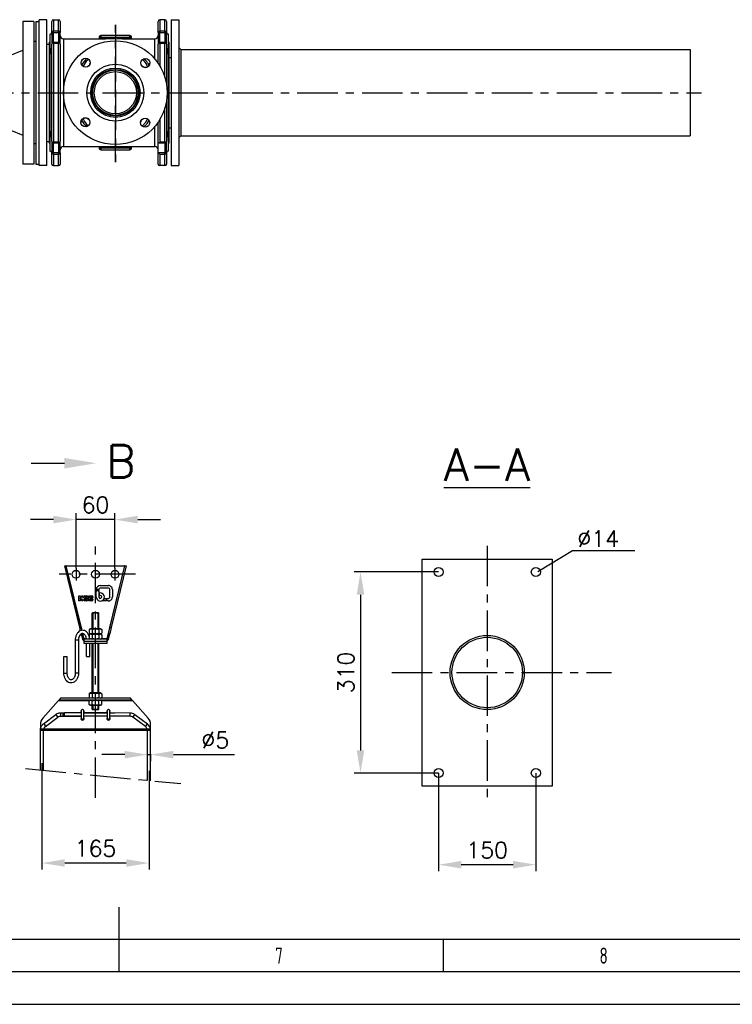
# Model space of a CAD drawing. Header units: millimetres. Extents: x 0 to 5940, y 0 to 4200.
# Tile 26 of 54: x 2817 to 3915, y 0 to 1518. Entities that reach past the tile are written whole.
import ezdxf
from ezdxf.enums import TextEntityAlignment as Align

# ---------------------------------------------------------------- set-up
doc = ezdxf.new("R2010")
doc.units = ezdxf.units.MM
doc.header["$LTSCALE"] = 50
doc.linetypes.add('MITTE', pattern=[2, 1.25, -0.25, 0.25, -0.25])
doc.layers.get('0').update_dxf_attribs({"linetype": 'CONTINUOUS'})
doc.layers.get('DEFPOINTS').update_dxf_attribs({"linetype": 'CONTINUOUS'})
for name, color, linetype in [('02-LINIE-035', 2, 'CONTINUOUS'), ('05-ACHSE', 1, 'MITTE'), ('06-MASSE1', 1, 'CONTINUOUS'), ('10-TEXT-025', 1, 'CONTINUOUS'), ('12-TEXT-050', 3, 'CONTINUOUS'), ('KSB-BLATTRAND', 2, 'CONTINUOUS')]:
    doc.layers.add(name, color=color, linetype=linetype)
doc.styles.add('ACA_NORM', font='ROMANS.SHX')
doc.styles.get("Standard").update_dxf_attribs({"font": 'ISOCP.SHX'})
doc.dimstyles.new('1-10', dxfattribs={"dimscale": 10, "dimtxt": 2.5, "dimasz": 3.5, "dimexe": 1, "dimexo": 0, "dimgap": 1, "dimtad": 1, "dimdec": 0, "dimzin": 0, "dimtxsty": 'ACA_NORM', "dimcen": 0, "dimadec": 0, "dimazin": 0, "dimtfac": 2.4, "dimtdec": 0, "dimtmove": 0, "dimatfit": 3, "dimfxl": 1, "dimtolj": 1, "dimtzin": 0, "dimarcsym": 0})

# ---------------------------------------------------------------- blocks, each defined once
blk = doc.blocks.new('*D9')
at = {"layer": '06-MASSE1', "color": 0, "lineweight": -2}
for p, q in [((3462.5, 666.5), (3332.2, 666.5)), ((3342.2, 631.5), (3342.2, 391.5)), ((3462.5, 356.5), (3332.2, 356.5))]:
    blk.add_line(p, q, dxfattribs=at)
at = {"layer": '06-MASSE1', "color": 0}
for points in [[(3336.4, 631.5), (3348, 631.5), (3342.2, 666.5)], [(3336.4, 391.5), (3348, 391.5), (3342.2, 356.5)]]:
    blk.add_solid(points, dxfattribs=at)
at = {"layer": 'DEFPOINTS', "color": 0}
for p in [(3462.5, 666.5), (3342.2, 356.5), (3462.5, 356.5)]:
    blk.add_point(p, dxfattribs=at)
at = {"layer": '06-MASSE1', "color": 0, "insert": (3319.7, 511.5), "char_height": 25, "attachment_point": 5, "rotation": 90, "style": 'ACA_NORM'}
blk.add_mtext('\\A1;310', dxfattribs=at)
blk = doc.blocks.new('*D10')
at = {"layer": '06-MASSE1', "color": 0, "lineweight": -2}
for p, q in [((3462.5, 356.5), (3462.5, 205.2)), ((3612.5, 356.5), (3612.5, 205.2)), ((3577.5, 215.2), (3497.5, 215.2))]:
    blk.add_line(p, q, dxfattribs=at)
at = {"layer": '06-MASSE1', "color": 0}
for points in [[(3497.5, 221), (3497.5, 209.4), (3462.5, 215.2)], [(3577.5, 221), (3577.5, 209.4), (3612.5, 215.2)]]:
    blk.add_solid(points, dxfattribs=at)
at = {"layer": 'DEFPOINTS', "color": 0}
for p in [(3462.5, 356.5), (3612.5, 356.5), (3462.5, 215.2)]:
    blk.add_point(p, dxfattribs=at)
at = {"layer": '06-MASSE1', "color": 0, "insert": (3537.5, 237.7), "char_height": 25, "attachment_point": 5, "style": 'ACA_NORM'}
blk.add_mtext('\\A1;150', dxfattribs=at)
blk = doc.blocks.new('*D11')
at = {"layer": '06-MASSE1', "color": 0, "lineweight": -2}
for p, q in [((2851.2, 371.6), (2851.2, 207.8)), ((3016.2, 359.7), (3016.2, 207.8)), ((2981.2, 217.8), (2886.2, 217.8))]:
    blk.add_line(p, q, dxfattribs=at)
at = {"layer": '06-MASSE1', "color": 0}
for points in [[(2886.2, 223.6), (2886.2, 212), (2851.2, 217.8)], [(2981.2, 223.6), (2981.2, 212), (3016.2, 217.8)]]:
    blk.add_solid(points, dxfattribs=at)
at = {"layer": 'DEFPOINTS', "color": 0}
for p in [(2851.2, 371.6), (3016.2, 359.7), (2851.2, 217.8)]:
    blk.add_point(p, dxfattribs=at)
at = {"layer": '06-MASSE1', "color": 0, "insert": (2933.7, 240.3), "char_height": 25, "attachment_point": 5, "style": 'ACA_NORM'}
blk.add_mtext('\\A1;165', dxfattribs=at)
blk = doc.blocks.new('*D12')
at = {"layer": '06-MASSE1', "color": 0, "lineweight": -2}
for p, q in [((3013.7, 379.5), (3013.7, 394.9)), ((2978.7, 384.9), (2943.7, 384.9)), ((3013.7, 384.9), (3018.7, 384.9)), ((3018.7, 385.8), (3018.7, 374.9)), ((3053.7, 384.9), (3147.9, 384.9))]:
    blk.add_line(p, q, dxfattribs=at)
at = {"layer": '06-MASSE1', "color": 0}
for points in [[(2978.7, 390.7), (2978.7, 379), (3013.7, 384.9)], [(3053.7, 390.7), (3053.7, 379), (3018.7, 384.9)]]:
    blk.add_solid(points, dxfattribs=at)
at = {"layer": 'DEFPOINTS', "color": 0}
for p in [(3013.7, 384.9), (3013.7, 379.5), (3018.7, 385.8)]:
    blk.add_point(p, dxfattribs=at)
at = {"layer": '06-MASSE1', "color": 0, "insert": (3118.3, 407.4), "char_height": 25, "attachment_point": 5, "style": 'ACA_NORM'}
blk.add_mtext('\\A1;%%C5', dxfattribs=at)
blk = doc.blocks.new('*D13')
at = {"layer": '06-MASSE1', "color": 0, "lineweight": -2}
for p, q in [((2868.7, 747.3), (2833.7, 747.3)), ((2903.7, 672.4), (2903.7, 757.3)), ((2963.7, 747.3), (2903.7, 747.3)), ((2963.7, 672.4), (2963.7, 757.3)), ((2998.7, 747.3), (3033.7, 747.3))]:
    blk.add_line(p, q, dxfattribs=at)
at = {"layer": '06-MASSE1', "color": 0}
for points in [[(2868.7, 753.1), (2868.7, 741.4), (2903.7, 747.3)], [(2998.7, 753.1), (2998.7, 741.4), (2963.7, 747.3)]]:
    blk.add_solid(points, dxfattribs=at)
at = {"layer": 'DEFPOINTS', "color": 0}
for p in [(2903.7, 747.3), (2903.7, 672.4), (2963.7, 672.4)]:
    blk.add_point(p, dxfattribs=at)
at = {"layer": '06-MASSE1', "color": 0, "insert": (2933.7, 769.8), "char_height": 25, "attachment_point": 5, "style": 'ACA_NORM'}
blk.add_mtext('\\A1;60', dxfattribs=at)
blk = doc.blocks.new('Rahmen_A2')
at = {"color": 1, "ltscale": 150}
for p, q in [((584, 10), (10, 10)), ((0, 0), (594, 0))]:
    blk.add_line(p, q, dxfattribs=at)
at = {"layer": 'KSB-BLATTRAND'}
for p, q in [((297, 5), (297, 15)), ((297, 5), (297, 10)), ((347, 5), (347, 10)), ((589, 5), (5, 5))]:
    blk.add_line(p, q, dxfattribs=at)
at = {"layer": 'KSB-BLATTRAND', "width": 0.75}
for s, p in [('7', (321.0625, 6.25)), ('8', (371.0625, 6.25))]:
    blk.add_text(s, height=2.5, dxfattribs=at).set_placement(p)

msp = doc.modelspace()

# ---------------------------------------------------------------- linework, layer by layer
at = {"layer": '02-LINIE-035'}
for p, q in [((2846.8, 1292.9), (2846.8, 1517.9)), ((2858.8, 1517.9), (2846.8, 1517.9)), ((2858.8, 1292.9), (2858.8, 1517.9)), ((2868.8, 1517.9), (2868.8, 1500.2)), ((2868.8, 1517.9), (2876.8, 1517.9)), ((2876.8, 1500.2), (2876.8, 1517.9)), ((3032.8, 1517.9), (3032.8, 1500.2)), ((3040.8, 1517.9), (3032.8, 1517.9)), ((3040.8, 1500.2), (3040.8, 1517.9)), ((3050.3, 1517.9), (3050.3, 1292.9)), ((3050.3, 1517.9), (3062.3, 1517.9)), ((3062.3, 1517.9), (3062.3, 1292.9)), ((2821.8, 1515.4), (2821.8, 1295.4)), ((2838.8, 1515.4), (2821.8, 1515.4)), ((2838.8, 1515.4), (2838.8, 1295.4)), ((2841.8, 1515.4), (2841.8, 1295.4)), ((2841.8, 1515.4), (2846.8, 1515.4)), ((2866.3, 1498.1), (2866.3, 1515.4)), ((2879.3, 1515.4), (2879.3, 1498.1)), ((3030.3, 1498.1), (3030.3, 1515.4)), ((3043.3, 1515.4), (3043.3, 1498.1)), ((2863.3, 1495.4), (2863.3, 1315.4)), ((2863.3, 1495.4), (2863.8, 1495.4)), ((2863.8, 1472.8), (2863.8, 1495.4)), ((2866.3, 1498.1), (2866.3, 1480.3)), ((2868.8, 1498.3), (2868.8, 1500.2)), ((2876.8, 1500.2), (2868.8, 1500.2)), ((2868.8, 1482.8), (2868.8, 1498.3)), ((2868.8, 1498.3), (2876.8, 1498.3)), ((2876.8, 1498.3), (2876.8, 1500.2)), ((2876.8, 1498.3), (2876.8, 1482.8)), ((2879.3, 1480.3), (2879.3, 1498.1)), ((2884.3, 1488.4), (2884.3, 1322.4)), ((2884.3, 1488.4), (2949.3, 1488.4)), ((2939.3, 1490.9), (2939.3, 1489.1)), ((2941.8, 1490.9), (2939.3, 1490.9)), ((2939.3, 1489.1), (2939.3, 1488.4)), ((2941.8, 1489.1), (2939.3, 1489.1)), ((2941.7, 1493.4), (2941.7, 1493.4)), ((2941.8, 1493.4), (2941.8, 1490.9)), ((2986.8, 1493.4), (2941.8, 1493.4)), ((2941.8, 1489.1), (2941.8, 1490.9)), ((2941.8, 1490.9), (2986.8, 1490.9)), ((2941.8, 1488.5), (2941.8, 1489.1)), ((2949.3, 1489.1), (2941.8, 1489.1)), ((2949.3, 1490.4), (2949.3, 1488.4)), ((2964.3, 1490.4), (2949.3, 1490.4)), ((2964.3, 1488.4), (2949.3, 1488.4)), ((2975.3, 1490.4), (2964.3, 1490.4)), ((2964.3, 1490.4), (2964.3, 1488.1)), ((2975.3, 1490.4), (2975.3, 1488.4)), ((2986.8, 1489.1), (2975.3, 1489.1)), ((2975.3, 1488.4), (3025.3, 1488.4)), ((2986.8, 1490.9), (2986.8, 1493.4)), ((2986.8, 1490.9), (2989.3, 1490.9)), ((2986.8, 1490.9), (2986.8, 1489.1)), ((2986.8, 1489.1), (2989.3, 1489.1)), ((2986.8, 1489.1), (2986.8, 1488.5)), ((2987, 1493.4), (2987, 1493.4)), ((2989.3, 1489.1), (2989.3, 1490.9)), ((2989.3, 1488.4), (2989.3, 1489.1)), ((3025.3, 1457.2), (3025.3, 1488.4)), ((3030.3, 1498.1), (3030.3, 1480.3)), ((3040.8, 1500.2), (3032.8, 1500.2)), ((3032.8, 1500.2), (3032.8, 1498.3)), ((3032.8, 1498.3), (3040.8, 1498.3)), ((3032.8, 1482.8), (3032.8, 1498.3)), ((3040.8, 1498.3), (3040.8, 1500.2)), ((3040.8, 1498.3), (3040.8, 1482.8)), ((3043.3, 1480.3), (3043.3, 1498.1)), ((3046.3, 1495.4), (3045.8, 1495.4)), ((3045.8, 1495.4), (3045.8, 1472.8)), ((3046.3, 1315.4), (3046.3, 1495.4)), ((2841.8, 1484.4), (2838.8, 1484.4)), ((2858.8, 1480.4), (2862.8, 1480.4)), ((2862.8, 1483.4), (2863.3, 1483.9)), ((2862.8, 1327.4), (2862.8, 1483.4)), ((2866.3, 1330.6), (2866.3, 1480.3)), ((2868.8, 1482), (2868.8, 1482.8)), ((2876.8, 1482.8), (2868.8, 1482.8)), ((2868.8, 1482), (2868.8, 1328.9)), ((2868.8, 1482), (2876.8, 1482)), ((2876.8, 1482), (2876.8, 1482.8)), ((2876.8, 1328.9), (2876.8, 1482)), ((2879.3, 1480.3), (2879.3, 1330.6)), ((3030.3, 1450.6), (3030.3, 1480.3)), ((3040.8, 1482.8), (3032.8, 1482.8)), ((3032.8, 1482.8), (3032.8, 1482)), ((3032.8, 1482), (3032.8, 1446.8)), ((3032.8, 1482), (3040.8, 1482)), ((3040.8, 1482), (3040.8, 1482.8)), ((3040.8, 1428.8), (3040.8, 1482)), ((3043.3, 1480.3), (3043.3, 1418)), ((3046.8, 1483.4), (3046.3, 1483.9)), ((3046.8, 1483.4), (3046.8, 1327.4)), ((3065.3, 1471.9), (3062.3, 1474.9)), ((2801.8, 1462.6), (2821.8, 1470.9)), ((2863.8, 1345.8), (2863.8, 1465.1)), ((3045.8, 1465.1), (3045.8, 1345.8)), ((3046.8, 1459.4), (3050.3, 1459.4)), ((3065.3, 1471.9), (3850.3, 1471.9)), ((3065.3, 1471.9), (3065.3, 1338.9)), ((3850.3, 1471.9), (3850.3, 1338.9)), ((2925.5, 1452.3), (2925.4, 1450.8)), ((2925.5, 1450.8), (2925.4, 1450.8)), ((3017.4, 1452.1), (3017.3, 1450.8)), ((3017.4, 1450.8), (3017.3, 1450.8)), ((3040.8, 1328.9), (3040.8, 1382)), ((3043.3, 1392.8), (3043.3, 1330.6)), ((2911.3, 1358.8), (2911.4, 1360.1)), ((2911.3, 1360.1), (2911.4, 1360.1)), ((3003.2, 1360.1), (3003.3, 1360.1)), ((3003.2, 1358.6), (3003.3, 1360.1)), ((3025.3, 1322.4), (3025.3, 1353.7)), ((3030.3, 1328.8), (3030.3, 1360.2)), ((3032.8, 1364.1), (3032.8, 1328.9)), ((3046.8, 1351.4), (3050.3, 1351.4)), ((2801.8, 1348.3), (2821.8, 1339.9)), ((2863.8, 1315.4), (2863.8, 1338.1)), ((3045.8, 1338.1), (3045.8, 1315.4)), ((3065.3, 1338.9), (3062.3, 1335.9)), ((3065.3, 1338.9), (3850.3, 1338.9)), ((2841.8, 1326.4), (2838.8, 1326.4)), ((2858.8, 1330.4), (2862.8, 1330.4)), ((2862.8, 1327.4), (2863.3, 1326.9)), ((2866.3, 1330.6), (2866.3, 1312.8)), ((2868.8, 1328.9), (2868.8, 1328.1)), ((2876.8, 1328.9), (2868.8, 1328.9)), ((2868.8, 1312.5), (2868.8, 1328.1)), ((2868.8, 1328.1), (2876.8, 1328.1)), ((2876.8, 1328.9), (2876.8, 1328.1)), ((2876.8, 1328.1), (2876.8, 1312.5)), ((2879.3, 1312.8), (2879.3, 1330.6)), ((2884.3, 1322.4), (2949.3, 1322.4)), ((2939.3, 1322.4), (2939.3, 1321.7)), ((2941.8, 1321.7), (2939.3, 1321.7)), ((2939.3, 1321.7), (2939.3, 1319.9)), ((2941.8, 1321.7), (2941.8, 1322.3)), ((2941.8, 1319.9), (2941.8, 1321.7)), ((2941.8, 1321.7), (2949.3, 1321.7)), ((2949.3, 1322.5), (2964.3, 1322.5)), ((2949.3, 1320.4), (2949.3, 1322.5)), ((2964.3, 1320.4), (2964.3, 1322.7)), ((2975.3, 1320.4), (2975.3, 1322.4)), ((2975.3, 1322.4), (3025.3, 1322.4)), ((2975.3, 1321.7), (2986.8, 1321.7)), ((2986.8, 1322.3), (2986.8, 1321.7)), ((2986.8, 1321.7), (2989.3, 1321.7)), ((2986.8, 1321.7), (2986.8, 1319.9)), ((2989.3, 1321.7), (2989.3, 1322.4)), ((2989.3, 1319.9), (2989.3, 1321.7)), ((3030.3, 1314.5), (3030.3, 1328.8)), ((3031, 1328.1), (3040.8, 1328.1)), ((3040.8, 1328.9), (3032.8, 1328.9)), ((3040.8, 1328.1), (3040.8, 1328.9)), ((3040.8, 1328.1), (3040.8, 1312.5)), ((3043.3, 1312.8), (3043.3, 1330.6)), ((3046.8, 1327.4), (3046.3, 1326.9)), ((2863.3, 1315.4), (2863.8, 1315.4)), ((2866.3, 1295.4), (2866.3, 1312.8)), ((2876.8, 1312.5), (2868.8, 1312.5)), ((2868.8, 1310.7), (2868.8, 1312.5)), ((2868.8, 1310.7), (2868.8, 1292.9)), ((2868.8, 1310.7), (2876.8, 1310.7)), ((2876.8, 1310.7), (2876.8, 1312.5)), ((2876.8, 1292.9), (2876.8, 1310.7)), ((2879.3, 1312.8), (2879.3, 1295.4)), ((2941.8, 1319.9), (2939.3, 1319.9)), ((2941.7, 1317.4), (2941.7, 1317.4)), ((2941.8, 1319.9), (2941.8, 1317.4)), ((2986.8, 1319.9), (2941.8, 1319.9)), ((2941.8, 1317.4), (2986.8, 1317.4)), ((2964.3, 1320.4), (2949.3, 1320.4)), ((2975.3, 1320.4), (2964.3, 1320.4)), ((2986.8, 1319.9), (2989.3, 1319.9)), ((2986.8, 1317.4), (2986.8, 1319.9)), ((2987, 1317.4), (2987, 1317.4)), ((3030.3, 1295.4), (3030.3, 1314.5)), ((3040.8, 1312.5), (3030.9, 1312.5)), ((3032.8, 1310.7), (3040.8, 1310.7)), ((3032.8, 1310.7), (3032.8, 1292.9)), ((3040.8, 1310.7), (3040.8, 1312.5)), ((3040.8, 1292.9), (3040.8, 1310.7)), ((3043.3, 1312.8), (3043.3, 1295.4)), ((3046.3, 1315.4), (3045.8, 1315.4)), ((2838.8, 1295.4), (2821.8, 1295.4)), ((2841.8, 1295.4), (2846.8, 1295.4)), ((2858.8, 1292.9), (2846.8, 1292.9)), ((2868.8, 1292.9), (2876.8, 1292.9)), ((3040.8, 1292.9), (3032.8, 1292.9)), ((3050.3, 1292.9), (3062.3, 1292.9)), ((2834.7, 834.2), (2885.7, 834.2)), ((3437.5, 336.5), (3437.5, 686.5)), ((3437.5, 686.5), (3637.5, 686.5)), ((3637.5, 686.5), (3637.5, 336.5)), ((2909.3, 581), (2886.2, 676)), ((2886.2, 676), (2888.2, 676)), ((2888.7, 676), (2888.2, 676)), ((2888.2, 676), (2911.3, 581)), ((2912.9, 576.5), (2888.7, 676)), ((2888.7, 676), (2978.6, 676)), ((2978.6, 676), (2951.2, 563.5)), ((2956, 581), (2979.1, 676)), ((2981.2, 676), (2958, 581)), ((2979.1, 676), (2978.6, 676)), ((2979.1, 676), (2981.2, 676)), ((2936.9, 640), (2934.9, 638)), ((2934.9, 638), (2934.9, 639.4)), ((2934.9, 636.7), (2936.9, 638.7)), ((2938.9, 638), (2936.9, 640)), ((2936.9, 638.7), (2938.9, 636.7)), ((2938.9, 639.4), (2938.9, 638)), ((2941.1, 645.7), (2953.5, 645.7)), ((2953.5, 641.7), (2941.1, 641.7)), ((2955.8, 628), (2955.8, 639.4)), ((2959.8, 639.4), (2959.8, 628)), ((2908.1, 621.8), (2908.1, 629.9)), ((2908.1, 629.9), (2910.1, 629.9)), ((2910.1, 629.9), (2910.1, 626.1)), ((2910.1, 626.1), (2912, 629.9)), ((2912, 621.8), (2910.1, 625.6)), ((2910.1, 625.6), (2910.1, 621.8)), ((2912, 629.9), (2914.2, 629.9)), ((2914.2, 629.9), (2912.1, 625.8)), ((2912.1, 625.8), (2914.2, 621.8)), ((2915.7, 626.9), (2915.7, 628.3)), ((2915.7, 623.4), (2915.7, 624.2)), ((2915.7, 624.2), (2917.6, 624.2)), ((2919.5, 624.9), (2917, 625.3)), ((2917.3, 629.9), (2920.2, 629.9)), ((2917.6, 627.7), (2917.6, 627.2)), ((2917.6, 624.2), (2917.6, 624)), ((2918, 626.8), (2920.5, 626.3)), ((2919.4, 628.2), (2918.1, 628.2)), ((2918.1, 623.5), (2919.4, 623.5)), ((2919.9, 627.5), (2919.9, 627.7)), ((2921.8, 627.5), (2919.9, 627.5)), ((2919.9, 624), (2919.9, 624.5)), ((2921.8, 628.3), (2921.8, 627.5)), ((2921.8, 624.8), (2921.8, 623.4)), ((2923.5, 621.8), (2923.5, 629.9)), ((2923.5, 629.9), (2928.1, 629.9)), ((2925.5, 628.4), (2927.5, 628.4)), ((2925.5, 626.6), (2925.5, 628.4)), ((2927.5, 626.6), (2925.5, 626.6)), ((2925.5, 623.3), (2925.5, 625.1)), ((2925.5, 625.1), (2927.5, 625.1)), ((2927.5, 623.3), (2925.5, 623.3)), ((2927.8, 628.1), (2927.8, 626.8)), ((2927.8, 624.8), (2927.8, 623.6)), ((2929.7, 628.3), (2929.7, 627.4)), ((2929.7, 624.3), (2929.7, 623.4)), ((2934.9, 628), (2934.9, 636.7)), ((2938.9, 636.7), (2938.9, 628)), ((2939.7, 629.7), (2939.7, 634.1)), ((2947.8, 625.8), (2950.3, 625.8)), ((2950.3, 625.8), (2950.3, 621.8)), ((2951.2, 621.8), (2951.2, 625.8)), ((2951.2, 625.8), (2953.5, 625.8)), ((2910.1, 621.8), (2908.1, 621.8)), ((2914.2, 621.8), (2912, 621.8)), ((2920.2, 621.8), (2917.3, 621.8)), ((2928.1, 621.8), (2923.5, 621.8)), ((2950.3, 621.8), (2944.5, 621.8)), ((2953.5, 621.8), (2951.2, 621.8)), ((2929.7, 604), (2928.7, 603)), ((2938.7, 603), (2928.7, 603)), ((2928.7, 579), (2928.7, 603)), ((2929.6, 603), (2929.6, 579)), ((2929.7, 604), (2937.7, 604)), ((2937.7, 604), (2938.7, 603)), ((2937.8, 579), (2937.8, 603)), ((2938.7, 579), (2938.7, 603)), ((2910.5, 576), (2909.3, 581)), ((2911.3, 581), (2909.3, 581)), ((2911.3, 581), (2912.4, 576.5)), ((2926, 579), (2923.8, 577.7)), ((2923.8, 577.7), (2923.8, 572.2)), ((2941.3, 579), (2926, 579)), ((2928.8, 577.7), (2928.8, 572.2)), ((2938.6, 577.7), (2938.6, 572.2)), ((2941.3, 579), (2943.5, 577.7)), ((2943.5, 577.7), (2943.5, 572.2)), ((2953.5, 571), (2956, 581)), ((2958, 581), (2955.6, 571)), ((2958, 581), (2956, 581)), ((2911.7, 571), (2913.8, 562.5)), ((2911.7, 571), (2911.7, 571)), ((2913.8, 571), (2911.7, 571)), ((2913.6, 571.6), (2913.8, 571)), ((2913.8, 571), (2915.6, 563.4)), ((2916.1, 563.5), (2914.1, 571.5)), ((2916.1, 563.5), (2915.6, 563.4)), ((2919.7, 563.5), (2916.1, 563.5)), ((2916.1, 563), (2916.1, 563.5)), ((2916.2, 563), (2916.1, 563)), ((2951.2, 563), (2916.2, 563)), ((2916.2, 560), (2916.2, 563)), ((2926, 571), (2923.8, 572.2)), ((2926, 571), (2923.8, 569.7)), ((2923.8, 569.7), (2923.8, 567.8)), ((2926, 563), (2924.7, 563.7)), ((2925.1, 563.5), (2924.8, 563.5)), ((2941.3, 571), (2926, 571)), ((2928.8, 569.7), (2928.8, 564.2)), ((2938.6, 569.7), (2938.6, 564.2)), ((2941.3, 571), (2943.5, 572.2)), ((2941.3, 571), (2943.5, 569.7)), ((2941.3, 563), (2943.5, 564.2)), ((2951.2, 563.5), (2942.2, 563.5)), ((2943.5, 569.7), (2943.5, 564.2)), ((2951.7, 563.4), (2951.2, 563.5)), ((2951.2, 563.5), (2951.2, 563)), ((2951.2, 563), (2951.2, 563)), ((2951.2, 563), (2951.2, 560)), ((2951.7, 563.4), (2953.5, 571)), ((2953.5, 562.5), (2955.6, 571)), ((2955.6, 571), (2953.5, 571)), ((2907.4, 561.4), (2902.4, 561.4)), ((2902.4, 561.4), (2902.4, 510.6)), ((2907.4, 561.4), (2907.4, 510.6)), ((2915.7, 561), (2916.2, 561)), ((2916.2, 560), (2951.2, 560)), ((2916.2, 556), (2916.2, 560)), ((2951.2, 556), (2916.2, 556)), ((2919.9, 536), (2919.9, 556)), ((2924.9, 536), (2924.9, 556)), ((2928.7, 480), (2928.7, 556)), ((2929.6, 556), (2929.6, 480)), ((2937.8, 480), (2937.8, 556)), ((2938.7, 480), (2938.7, 556)), ((2951.2, 561), (2951.6, 561)), ((2951.2, 560), (2951.2, 556)), ((2885, 536), (2890, 536)), ((2885, 510.6), (2885, 536)), ((2890, 510.6), (2890, 536)), ((2919.9, 536), (2924.9, 536)), ((2885, 510.6), (2890, 510.6)), ((2907.4, 510.6), (2902.4, 510.6)), ((2879.7, 472), (2877, 469)), ((2987.7, 472), (2879.7, 472)), ((2926, 480), (2923.8, 478.7)), ((2923.8, 478.7), (2923.8, 473.2)), ((2926, 472), (2923.8, 473.2)), ((2941.3, 480), (2926, 480)), ((2928.8, 478.7), (2928.8, 473.2)), ((2938.6, 478.7), (2938.6, 473.2)), ((2941.3, 480), (2943.5, 478.7)), ((2941.3, 472), (2943.5, 473.2)), ((2943.5, 478.7), (2943.5, 473.2)), ((2990.3, 469), (2987.7, 472)), ((2876.5, 468.4), (2852.4, 441.2)), ((2877, 469), (2876.5, 468.4)), ((2876.5, 468.4), (2925, 468.4)), ((2990.3, 469), (2877, 469)), ((2926, 469), (2923.8, 467.7)), ((2923.8, 462.2), (2923.8, 467.7)), ((2926, 461), (2923.8, 462.2)), ((2926, 461), (2941.3, 461)), ((2928.7, 455), (2928.7, 461)), ((2928.8, 462.2), (2928.8, 467.7)), ((2929.6, 461), (2929.6, 455)), ((2937.8, 455), (2937.8, 461)), ((2938.6, 462.2), (2938.6, 467.7)), ((2938.7, 455), (2938.7, 461)), ((2941.3, 469), (2943.5, 467.7)), ((2941.3, 461), (2943.5, 462.2)), ((2942.3, 468.4), (2990.8, 468.4)), ((2943.5, 462.2), (2943.5, 467.7)), ((2990.8, 468.4), (2990.3, 469)), ((3014.9, 441.2), (2990.8, 468.4)), ((2853.6, 432.4), (2872.4, 446.8)), ((2856.6, 428.5), (2875.5, 442.8)), ((2879.9, 449.3), (2883.7, 449.3)), ((2879.9, 444.3), (2883.7, 444.3)), ((2879.9, 444.3), (2883.7, 444.3)), ((2883.7, 444.3), (2883.7, 449.3)), ((2883.7, 449.3), (2886, 449.3)), ((2883.7, 444.3), (2911.7, 444.3)), ((2885.9, 444.5), (2886, 449.5)), ((2911.7, 444.3), (2885.9, 444.5)), ((2911.7, 449.3), (2886, 449.5)), ((2911.7, 452.3), (2911.7, 441.4)), ((2911.7, 441.4), (2911.7, 440.1)), ((2915.7, 441.4), (2915.7, 452.3)), ((2951.7, 449.1), (2915.7, 449.3)), ((2915.7, 449.3), (2951.7, 449.3)), ((2951.7, 444.1), (2915.7, 444.3)), ((2915.7, 441.4), (2915.7, 440.1)), ((2928.7, 455), (2938.7, 455)), ((2929.7, 454), (2928.7, 455)), ((2937.7, 454), (2929.7, 454)), ((2937.7, 454), (2938.7, 455)), ((2951.7, 452.3), (2951.7, 441.4)), ((2951.7, 441.4), (2951.7, 440.1)), ((2955.7, 441.4), (2955.7, 452.3)), ((2955.7, 449.3), (2963.7, 449.3)), ((2987, 449), (2955.7, 449.1)), ((2987, 444), (2955.7, 444.1)), ((2955.7, 441.4), (2955.7, 440.1)), ((2963.7, 449.3), (2963.7, 449.1)), ((2987, 444), (2987, 449)), ((2991.5, 442.5), (2994.5, 446.5)), ((3010.7, 428.1), (2991.5, 442.5)), ((3013.7, 432.1), (2994.5, 446.5)), ((2848.7, 431.3), (2848.7, 424)), ((3010.7, 428.1), (3013.7, 432.1)), ((3018.7, 424), (3018.7, 431.3)), ((3018.7, 424), (2848.7, 424)), ((2848.7, 422), (2848.7, 424)), ((3018.7, 422), (2848.7, 422)), ((2848.7, 361.2), (2848.7, 422)), ((2853.7, 360.7), (2853.7, 422)), ((3013.7, 345.2), (3013.7, 422)), ((3018.7, 422), (3018.7, 424)), ((3018.7, 344.7), (3018.7, 422)), ((3637.5, 336.5), (3437.5, 336.5))]:
    msp.add_line(p, q, dxfattribs=at)
for centre, radius in [((2964.3, 1405.4), 80), ((2918.5, 1451.5), 7), ((3010.4, 1451.3), 7), ((2964.3, 1405.4), 44), ((2964.3, 1405.4), 38), ((2964.3, 1405.4), 36), ((2964.3, 1405.4), 35), ((2964.3, 1405.4), 32.5), ((2918.2, 1359.6), 7), ((3010.2, 1359.3), 7), ((2903.7, 663), 6), ((2933.7, 663), 6), ((2963.7, 663), 6), ((3462.5, 666.5), 7), ((3612.5, 666.5), 7), ((3537.5, 511.5), 57.2), ((3537.5, 511.5), 54.3), ((3462.5, 356.5), 7), ((3612.5, 356.5), 7)]:
    msp.add_circle(centre, radius, dxfattribs=at)
for centre, radius, start, end in [((2868.8, 1515.4), 2.5, 90, 180), ((2876.8, 1515.4), 2.5, 0, 90), ((3032.8, 1515.4), 2.5, 90, 180), ((3040.8, 1515.4), 2.5, 0, 90), ((2863.8, 1497.9), 2.5, 270, 0), ((2884.3, 1493.4), 5, 180, 270), ((2941.8, 1490.9), 2.5, 90, 180), ((2986.8, 1490.9), 2.5, 0, 90), ((3025.3, 1493.4), 5, 270, 0), ((3045.8, 1497.9), 2.5, 180, 270), ((2868.8, 1480.3), 2.5, 90, 180), ((2876.8, 1480.3), 2.5, 0, 90), ((3032.8, 1480.3), 2.5, 90, 180), ((3040.8, 1480.3), 2.5, 0, 90), ((2918.4, 1451.4), 7, 315.7115, 355), ((3010.3, 1451.4), 7, 225.7115, 355), ((2918.4, 1359.5), 7, 45.7115, 175), ((3010.3, 1359.5), 7, 135.7115, 175), ((2868.8, 1330.6), 2.5, 180, 270), ((2876.8, 1330.6), 2.5, 270, 0), ((2884.3, 1317.4), 5, 90, 180), ((3025.3, 1317.4), 5, 0, 90), ((3040.8, 1330.6), 2.5, 270, 0), ((2863.8, 1312.9), 2.5, 0, 90), ((2941.8, 1319.9), 2.5, 180, 270), ((2986.8, 1319.9), 2.5, 270, 0), ((3045.8, 1312.9), 2.5, 90, 180), ((2868.8, 1295.4), 2.5, 180, 270), ((2876.8, 1295.4), 2.5, 270, 0), ((3032.8, 1295.4), 2.5, 180, 270), ((3040.8, 1295.4), 2.5, 270, 0), ((2941.1, 639.4), 6.24, 90, 180), ((2941.1, 639.4), 2.23, 90, 180.5309), ((2953.5, 639.4), 6.24, 359.5758, 90), ((2953.5, 639.4), 2.23, 359.9981, 90), ((2917.3, 628.3), 1.58, 90, 180), ((2917.3, 626.9), 1.58, 180, 260.3547), ((2917.3, 623.4), 1.58, 180, 270), ((2918.1, 627.7), 0.451, 90, 180), ((2918.1, 627.2), 0.451, 180, 260.3547), ((2918.1, 624), 0.451, 180, 270), ((2919.4, 627.7), 0.451, 0, 90), ((2919.4, 624), 0.451, 270, 0), ((2919.4, 624.5), 0.451, 0, 80.3547), ((2920.2, 628.3), 1.58, 0, 90), ((2920.2, 623.4), 1.58, 270, 0), ((2920.2, 624.8), 1.58, 0, 80.3547), ((2927.5, 628.1), 0.29, 358.3665, 89.9126), ((2927.5, 626.8), 0.29, 269.6541, 0.9929), ((2927.5, 624.8), 0.29, 358.3662, 89.9131), ((2927.5, 623.6), 0.29, 269.9948, 0.9929), ((2928.1, 628.3), 1.58, 0.0089, 90.4428), ((2928.1, 627.4), 1.58, 270.0167, 0.0089), ((2928.1, 624.3), 1.58, 0.0089, 90.0012), ((2928.1, 623.4), 1.58, 270, 0.0089), ((2941.1, 628), 6.24, 180, 300.5163), ((2941.1, 628), 2.23, 179.0169, 128.2882), ((2941.1, 628), 6.24, 300.5179, 102.7858), ((2941.1, 628), 7.1, 298.4046, 341.691), ((2953.5, 628), 6.24, 269.853, 0.2492), ((2953.5, 628), 2.23, 270, 0.7121), ((2915.7, 563), 2, 193.6778, 270), ((2916.1, 563.5), 0.5, 193.6778, 270), ((2951.2, 563.5), 0.5, 270, 346.3222), ((2951.6, 563), 2, 270, 346.3222), ((2863.7, 431.3), 15, 138.4682, 180), ((2913.7, 452.3), 2, 0, 180), ((2953.7, 452.3), 2, 0, 180), ((2987, 436.5), 12.5, 53.1093, 89.9417), ((2987, 436.5), 7.5, 53.1093, 90.0971), ((3003.7, 431.3), 15, 0, 41.5318), ((3006.2, 422.1), 7.5, 14.6778, 53.1093), ((3006.2, 422.1), 12.5, 8.7446, 53.1093)]:
    msp.add_arc(centre, radius, start, end, dxfattribs=at)
for centre, major_axis, ratio, start_param, end_param in [((2868.8, 1498.1), (-2.5, 0), 0.842524, 4.712389, 6.283185), ((2868.8, 1498.1), (-2.5, 0), 0.087156, 4.712389, 6.283185), ((2876.8, 1498.1), (2.5, 0), 0.842524, 0, 1.570796), ((2876.8, 1498.1), (2.5, 0), 0.087156, 0, 1.570796), ((2941.8, 1488), (2.5, 0), 0.233212, 1.570796, 2.18594), ((2975.3, 1405.4), (130.4, 0), 0.636364, 1.570796, 1.655234), ((2986.8, 1488), (-2.5, 0), 0.233212, 4.097245, 4.712389), ((3032.8, 1498.1), (-2.5, 0), 0.842524, 4.712389, 6.283185), ((3032.8, 1498.1), (-2.5, 0), 0.087156, 4.712389, 6.283185), ((3040.8, 1498.1), (2.5, 0), 0.842524, 0, 1.570796), ((3040.8, 1498.1), (2.5, 0), 0.087156, 0, 1.570796), ((2863.8, 1474.7), (2.5, 0), 0.748658, 4.712389, 6.283185), ((2868.8, 1480.3), (-2.5, 0), 0.680435, 4.712389, 6.283185), ((2876.8, 1480.3), (2.5, 0), 0.680435, 0, 1.570796), ((3032.8, 1480.3), (-2.5, 0), 0.680435, 4.712389, 6.283185), ((3040.8, 1480.3), (2.5, 0), 0.680435, 0, 1.570796), ((3045.8, 1474.7), (-2.5, 0), 0.748658, 0, 1.570796), ((2863.8, 1466.8), (2.5, 0), 0.662957, 4.712389, 6.283185), ((3045.8, 1466.8), (-2.5, 0), 0.662957, 0, 1.570796), ((2863.8, 1344.1), (2.5, 0), 0.662957, 0, 1.570796), ((2863.8, 1336.2), (2.5, 0), 0.748658, 0, 1.570796), ((3045.8, 1344.1), (-2.5, 0), 0.662957, 4.712389, 6.283185), ((3045.8, 1336.2), (-2.5, 0), 0.748658, 4.712389, 6.283185), ((2868.8, 1330.6), (-2.5, 0), 0.680435, 0, 1.570796), ((2876.8, 1330.6), (2.5, 0), 0.680435, 4.712389, 6.283185), ((2941.8, 1322.9), (2.5, 0), 0.233212, 4.097245, 4.712389), ((2975.3, 1405.4), (130.4, 0), 0.636364, 4.627951, 4.712389), ((2986.8, 1322.9), (-2.5, 0), 0.233212, 1.570796, 2.18594), ((3040.8, 1330.6), (2.5, 0), 0.680435, 4.712389, 6.283185), ((2868.8, 1312.8), (-2.5, 0), 0.087156, 0, 1.570796), ((2868.8, 1312.8), (-2.5, 0), 0.842524, 0, 1.570796), ((2876.8, 1312.8), (2.5, 0), 0.842524, 4.712389, 6.283185), ((2876.8, 1312.8), (2.5, 0), 0.087156, 4.712389, 6.283185), ((3040.8, 1312.8), (2.5, 0), 0.842524, 4.712389, 6.283185), ((3040.8, 1312.8), (2.5, 0), 0.087156, 4.712389, 6.283185), ((2874, 444.8), (-1.52, 1.99), 0.140528, 3.141593, 6.283185), ((2879.9, 446.8), (0, 2.5), 0.175708, 3.141593, 6.283185), ((2913.7, 451.4), (-2.5, 0), 0.99195, -0.738916, 0.643501), ((2913.7, 440.5), (-2.5, 0), 0.99195, -0.643501, 3.785094), ((2913.7, 451), (2.5, 0), 0.99195, 2.490164, 3.064922), ((2913.7, 440.1), (2.5, 0), 0.99195, 2.498092, 3.064922), ((2913.7, 441.4), (2, 0), 0.99195, 3.141593, 6.283185), ((2913.7, 451.4), (2.5, 0), 0.99195, -0.643501, 0.738916), ((2913.7, 451), (-2.5, 0), 0.99195, 3.218263, 3.793021), ((2913.7, 440.1), (-2.5, 0), 0.99195, 3.218263, 3.785094), ((2953.7, 451.4), (2.5, 0), 0.99195, 2.402677, 3.785094), ((2953.7, 440.5), (-2.5, 0), 0.99195, -0.643501, 3.785094), ((2953.7, 451), (-2.5, 0), 0.99195, -0.651428, -0.076671), ((2953.7, 440.1), (2.5, 0), 0.99195, 2.498092, 3.064922), ((2953.7, 441.4), (2, 0), 0.99195, 3.141593, 6.283185), ((2953.7, 451.4), (2.5, 0), 0.99195, -0.643501, 0.738916), ((2953.7, 451), (-2.5, 0), 0.99195, 3.218263, 3.793021), ((2953.7, 440.1), (2.5, 0), 0.99195, 0.076671, 0.643501), ((2855.1, 430.4), (-1.52, 1.99), 0.140528, 3.141593, 6.283185), ((2913.7, 440.1), (2, 0), 0.99195, 3.141593, 6.283185), ((2953.7, 440.1), (2, 0), 0.99195, 3.141593, 6.283185)]:
    msp.add_ellipse(centre, major_axis=major_axis, ratio=ratio, start_param=start_param, end_param=end_param, dxfattribs=at)
for points in [[(2941.8, 1488.4), (2941.8, 1488.5), (2941.8, 1488.5), (2941.8, 1488.5)], [(2986.8, 1488.5), (2986.8, 1488.5), (2986.8, 1488.5), (2986.8, 1488.4)], [(2920.3, 1458.3), (2917.4, 1455.2), (2914.8, 1451.9), (2912.3, 1448.3)], [(2914.7, 1445.7), (2917.1, 1449.8), (2919.8, 1453.6), (2922.7, 1457.1)], [(2912.2, 1362.8), (2914.6, 1359.2), (2917.2, 1355.9), (2920, 1352.8)], [(2941.8, 1322.3), (2941.8, 1322.4), (2941.8, 1322.4), (2941.8, 1322.4)], [(2986.8, 1322.4), (2986.8, 1322.4), (2986.8, 1322.4), (2986.8, 1322.3)]]:
    msp.add_open_spline(points, degree=3, dxfattribs=at)
for points, knots in [([(2863.8, 1472.8), (2863.8, 1472.6), (2863.9, 1472.4), (2863.9, 1471.6), (2864.1, 1470.9), (2864.3, 1469.7), (2864.3, 1469.1), (2864.2, 1468.2), (2864.2, 1467.9), (2864, 1466.8), (2863.8, 1466), (2863.8, 1465.1)], [-3.141593, -3.141593, -3.141593, -3.141593, -2.57085, -2.57085, -1.02519, -1.02519, 0.490176, 0.490176, 1.155904, 1.155904, 3.141593, 3.141593, 3.141593, 3.141593]), ([(3045.8, 1465.1), (3045.8, 1465.4), (3045.8, 1465.6), (3045.7, 1466.5), (3045.6, 1467.2), (3045.4, 1468.4), (3045.4, 1469.1), (3045.5, 1469.9), (3045.5, 1470.2), (3045.7, 1471.3), (3045.8, 1472.1), (3045.8, 1472.8)], [-3.141593, -3.141593, -3.141593, -3.141593, -2.57085, -2.57085, -1.02519, -1.02519, 0.490176, 0.490176, 1.155904, 1.155904, 3.141593, 3.141593, 3.141593, 3.141593]), ([(3016.5, 1448.1), (3014.8, 1450.5), (3013.1, 1452.9), (3010.4, 1456.1), (3009.5, 1457.1), (3008.7, 1458)], [-33.029535, -33.029535, -33.029535, -33.029535, -32.019717, -32.019717, -31.55923, -31.55923, -31.55923, -31.55923]), ([(3006.2, 1456.8), (3006.8, 1456.1), (3007.4, 1455.3), (3010.2, 1451.7), (3012.2, 1448.7), (3014.1, 1445.5)], [31.658258, 31.658258, 31.658258, 31.658258, 32.019717, 32.019717, 33.304367, 33.304367, 33.304367, 33.304367]), ([(2922.5, 1354), (2919.8, 1357.3), (2917.4, 1360.7), (2915, 1364.8), (2914.8, 1365.1), (2914.6, 1365.4)], [6.404731, 6.404731, 6.404731, 6.404731, 7.929087, 7.929087, 8.050765, 8.050765, 8.050765, 8.050765]), ([(3014, 1365.2), (3012.3, 1362.4), (3010.6, 1359.7), (3007.8, 1356), (3006.9, 1354.9), (3006, 1353.7)], [42.477563, 42.477563, 42.477563, 42.477563, 43.614642, 43.614642, 44.148736, 44.148736, 44.148736, 44.148736]), ([(3008.4, 1352.6), (3009.6, 1353.9), (3010.8, 1355.2), (3013.5, 1358.5), (3014.9, 1360.5), (3016.4, 1362.6)], [-44.24559, -44.24559, -44.24559, -44.24559, -43.614642, -43.614642, -42.754359, -42.754359, -42.754359, -42.754359]), ([(2863.8, 1345.8), (2863.8, 1345.5), (2863.9, 1345.3), (2863.9, 1344.4), (2864.1, 1343.7), (2864.3, 1342.4), (2864.3, 1341.8), (2864.2, 1340.9), (2864.2, 1340.7), (2864, 1339.6), (2863.8, 1338.8), (2863.8, 1338.1)], [-3.141593, -3.141593, -3.141593, -3.141593, -2.57085, -2.57085, -1.02519, -1.02519, 0.490176, 0.490176, 1.155904, 1.155904, 3.141593, 3.141593, 3.141593, 3.141593]), ([(3045.8, 1338.1), (3045.8, 1338.3), (3045.8, 1338.5), (3045.7, 1339.3), (3045.6, 1339.9), (3045.4, 1341.2), (3045.4, 1341.8), (3045.5, 1342.7), (3045.5, 1343), (3045.7, 1344.1), (3045.8, 1344.9), (3045.8, 1345.8)], [-3.141593, -3.141593, -3.141593, -3.141593, -2.57085, -2.57085, -1.02519, -1.02519, 0.490176, 0.490176, 1.155904, 1.155904, 3.141593, 3.141593, 3.141593, 3.141593]), ([(3030.3, 1328.8), (3030.3, 1328.6), (3030.4, 1328.5), (3030.5, 1328.3), (3030.6, 1328.2), (3030.9, 1328.1), (3031.1, 1328.1), (3031.6, 1328.2), (3031.8, 1328.3), (3032.3, 1328.5), (3032.6, 1328.7), (3032.8, 1328.9), (3032.8, 1328.9), (3032.8, 1328.9)], [0, 0, 0, 0, 0.0702595, 0.0702595, 0.1507881, 0.1507881, 0.2580896, 0.2580896, 0.3645241, 0.3645241, 0.4762975, 0.4762975, 0.4772933, 0.4772933, 0.4772933, 0.4772933]), ([(3030.9, 1312.5), (3030.7, 1312.7), (3030.6, 1313), (3030.4, 1313.6), (3030.3, 1314.1), (3030.3, 1314.5)], [0.2287407, 0.2287407, 0.2287407, 0.2287407, 0.2953839, 0.2953839, 0.4242421, 0.4242421, 0.4242421, 0.4242421]), ([(3030.9, 1312.5), (3031.1, 1312.2), (3031.3, 1311.9), (3032, 1311.2), (3032.4, 1310.9), (3032.8, 1310.7), (3032.8, 1310.7), (3032.8, 1310.7)], [-0.3149648, -0.3149648, -0.3149648, -0.3149648, -0.1874602, -0.1874602, 0, 0, 0.0010054, 0.0010054, 0.0010054, 0.0010054]), ([(2924.8, 563), (2924.7, 564.1), (2924.5, 565.2), (2923.9, 567.8), (2923.3, 569.3), (2921.9, 571.9), (2920.9, 573.1), (2918.9, 575), (2917.7, 575.7), (2915.4, 576.5), (2914.2, 576.6), (2911.9, 576.5), (2910.8, 576.1), (2908.6, 575.1), (2907.6, 574.3), (2905.8, 572.4), (2905, 571.2), (2903.7, 568.5), (2903.2, 567), (2902.6, 564.1), (2902.4, 562.7), (2902.4, 561.4)], [4.823573, 4.823573, 4.823573, 4.823573, 5.05322, 5.05322, 5.39433, 5.39433, 5.732334, 5.732334, 6.050717, 6.050717, 6.336007, 6.336007, 6.61071, 6.61071, 6.90543, 6.90543, 7.229995, 7.229995, 7.569243, 7.569243, 7.853982, 7.853982, 7.853982, 7.853982]), ([(2919.8, 563), (2919.7, 563.5), (2919.6, 564), (2919.3, 565.6), (2919, 566.5), (2918.2, 568.2), (2917.8, 569), (2916.8, 570.2), (2916.2, 570.6), (2915.1, 571.3), (2914.5, 571.5), (2913.2, 571.6), (2912.4, 571.5), (2911, 570.6), (2910.4, 570.1), (2909.4, 568.7), (2908.9, 567.9), (2908.2, 566.2), (2907.9, 565.2), (2907.5, 563.3), (2907.4, 562.3), (2907.4, 561.4)], [4.858688, 4.858688, 4.858688, 4.858688, 5.007194, 5.007194, 5.300937, 5.300937, 5.592986, 5.592986, 5.890057, 5.890057, 6.224547, 6.224547, 6.674558, 6.674558, 7.009467, 7.009467, 7.304992, 7.304992, 7.597142, 7.597142, 7.853982, 7.853982, 7.853982, 7.853982]), ([(2907.4, 510.6), (2907.4, 508.9), (2907.2, 507.3), (2906.5, 504.2), (2905.9, 502.7), (2904.4, 500), (2903.5, 498.9), (2901.5, 497), (2900.3, 496.3), (2897.9, 495.5), (2896.8, 495.3), (2894.5, 495.5), (2893.3, 495.8), (2891.2, 496.9), (2890.2, 497.6), (2888.4, 499.5), (2887.6, 500.7), (2886.2, 503.4), (2885.7, 504.9), (2885.2, 507.8), (2885, 509.2), (2885, 510.6)], [1.570796, 1.570796, 1.570796, 1.570796, 1.911627, 1.911627, 2.252737, 2.252737, 2.590741, 2.590741, 2.909124, 2.909124, 3.194414, 3.194414, 3.469117, 3.469117, 3.763837, 3.763837, 4.088402, 4.088402, 4.42765, 4.42765, 4.712389, 4.712389, 4.712389, 4.712389]), ([(2902.4, 510.6), (2902.4, 509.5), (2902.3, 508.4), (2901.9, 506.4), (2901.6, 505.4), (2900.8, 503.7), (2900.4, 503), (2899.3, 501.8), (2898.8, 501.3), (2897.7, 500.6), (2897.1, 500.4), (2895.8, 500.3), (2895, 500.5), (2893.6, 501.3), (2893, 501.9), (2891.9, 503.2), (2891.5, 504), (2890.7, 505.8), (2890.5, 506.8), (2890.1, 508.7), (2890, 509.6), (2890, 510.6)], [1.570796, 1.570796, 1.570796, 1.570796, 1.865602, 1.865602, 2.159344, 2.159344, 2.451393, 2.451393, 2.748464, 2.748464, 3.082954, 3.082954, 3.532965, 3.532965, 3.867874, 3.867874, 4.163399, 4.163399, 4.455549, 4.455549, 4.712389, 4.712389, 4.712389, 4.712389]), ([(2872.4, 446.8), (2872.9, 447.1), (2873.3, 447.4), (2874.2, 448), (2874.7, 448.2), (2875.7, 448.6), (2876.2, 448.8), (2877.2, 449.1), (2877.8, 449.2), (2878.8, 449.3), (2879.3, 449.3), (2879.9, 449.3)], [5.639321, 5.639321, 5.639321, 5.639321, 5.7680939, 5.7680939, 5.8968667, 5.8968667, 6.0256396, 6.0256396, 6.1544124, 6.1544124, 6.2831853, 6.2831853, 6.2831853, 6.2831853]), ([(2875.5, 442.8), (2875.7, 443), (2876, 443.2), (2876.5, 443.5), (2876.8, 443.7), (2877.4, 443.9), (2877.7, 444), (2878.3, 444.2), (2878.6, 444.2), (2879.2, 444.3), (2879.6, 444.3), (2879.9, 444.3)], [5.639321, 5.639321, 5.639321, 5.639321, 5.7680939, 5.7680939, 5.8968667, 5.8968667, 6.0256396, 6.0256396, 6.1544124, 6.1544124, 6.2831853, 6.2831853, 6.2831853, 6.2831853]), ([(2848.8, 424), (2848.8, 424.2), (2848.8, 424.5), (2849, 425.5), (2849.2, 426.2), (2849.8, 427.7), (2850.1, 428.4), (2850.9, 429.7), (2851.4, 430.3), (2852.4, 431.4), (2853, 432), (2853.6, 432.4)], [4.835154, 4.835154, 4.835154, 4.835154, 4.8977754, 4.8977754, 5.0831618, 5.0831618, 5.2685482, 5.2685482, 5.4539346, 5.4539346, 5.639321, 5.639321, 5.639321, 5.639321]), ([(2853.8, 424), (2853.9, 424.4), (2854, 424.8), (2854.3, 425.6), (2854.5, 426), (2855, 426.8), (2855.3, 427.2), (2855.9, 427.9), (2856.2, 428.2), (2856.6, 428.5)], [4.9162595, 4.9162595, 4.9162595, 4.9162595, 5.0831618, 5.0831618, 5.2685482, 5.2685482, 5.4539346, 5.4539346, 5.639321, 5.639321, 5.639321, 5.639321])]:
    msp.add_open_spline(points, degree=3, knots=knots, dxfattribs=at)
for points, weights in [([(2928.8, 577.7), (2926.3, 579.1), (2923.8, 577.7)], [1, 1.15470053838, 1]), ([(2938.6, 577.7), (2933.7, 579.1), (2928.8, 577.7)], [1, 1.15470053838, 1]), ([(2943.5, 577.7), (2941, 579.1), (2938.6, 577.7)], [1, 1.15470053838, 1]), ([(2923.8, 572.2), (2926.3, 570.8), (2928.8, 572.2)], [1, 1.15470053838, 1]), ([(2928.8, 569.7), (2926.3, 571.1), (2923.8, 569.7)], [1, 1.15470053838, 1]), ([(2924.7, 563.8), (2926.7, 563), (2928.8, 564.2)], [1.04270687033, 1.12911585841, 1]), ([(2928.8, 572.2), (2933.7, 570.8), (2938.6, 572.2)], [1, 1.15470053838, 1]), ([(2938.6, 569.7), (2933.7, 571.1), (2928.8, 569.7)], [1, 1.15470053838, 1]), ([(2928.8, 564.2), (2933.7, 562.8), (2938.6, 564.2)], [1, 1.15470053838, 1]), ([(2938.6, 572.2), (2941, 570.8), (2943.5, 572.2)], [1, 1.15470053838, 1]), ([(2943.5, 569.7), (2941, 571.1), (2938.6, 569.7)], [1, 1.15470053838, 1]), ([(2938.6, 564.2), (2941, 562.8), (2943.5, 564.2)], [1, 1.15470053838, 1]), ([(2928.8, 478.7), (2926.3, 480.1), (2923.8, 478.7)], [1, 1.15470053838, 1]), ([(2923.8, 473.2), (2926.3, 471.8), (2928.8, 473.2)], [1, 1.15470053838, 1]), ([(2938.6, 478.7), (2933.7, 480.1), (2928.8, 478.7)], [1, 1.15470053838, 1]), ([(2928.8, 473.2), (2933.7, 471.8), (2938.6, 473.2)], [1, 1.15470053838, 1]), ([(2943.5, 478.7), (2941, 480.1), (2938.6, 478.7)], [1, 1.15470053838, 1]), ([(2938.6, 473.2), (2941, 471.8), (2943.5, 473.2)], [1, 1.15470053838, 1]), ([(2928.8, 467.7), (2926.3, 469.1), (2923.8, 467.7)], [1, 1.15470053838, 1]), ([(2923.8, 462.2), (2926.3, 460.8), (2928.8, 462.2)], [1, 1.15470053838, 1]), ([(2938.6, 467.7), (2933.7, 469.1), (2928.8, 467.7)], [1, 1.15470053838, 1]), ([(2928.8, 462.2), (2933.7, 460.8), (2938.6, 462.2)], [1, 1.15470053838, 1]), ([(2943.5, 467.7), (2941, 469.1), (2938.6, 467.7)], [1, 1.15470053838, 1]), ([(2938.6, 462.2), (2941, 460.8), (2943.5, 462.2)], [1, 1.15470053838, 1])]:
    msp.add_rational_spline(points, weights, degree=2, dxfattribs=at)
msp.add_solid([(2885.7, 826), (2885.7, 842.3), (2934.7, 834.2)], dxfattribs=at)
at = {"layer": '05-ACHSE'}
for p, q in [((2964.3, 1509.9), (2964.3, 1298.4)), ((2964.3, 1298.4), (2964.3, 1509.9)), ((2044.6, 1405.4), (3867.8, 1405.4)), ((2933.7, 318.2), (2933.7, 706.9)), ((3537.5, 707), (3537.5, 308.6)), ((2903.7, 672.4), (2903.7, 653.5)), ((2963.7, 672.4), (2963.7, 653.5)), ((2995.6, 663), (2877.5, 663)), ((3390.4, 511.5), (3729, 511.5)), ((2826, 363.4), (3065.2, 340.2))]:
    msp.add_line(p, q, dxfattribs=at)
at = {"layer": '10-TEXT-025'}
for p, q in [((3615.3, 667.1), (3669.2, 699.6)), ((3669.2, 699.6), (3765.3, 699.6))]:
    msp.add_line(p, q, dxfattribs=at)

# ---------------------------------------------------------------- block references
at = {"layer": 'KSB-BLATTRAND', "xscale": 10, "yscale": 10, "zscale": 10}
msp.add_blockref('Rahmen_A2', (0, 0), dxfattribs=at)

# ---------------------------------------------------------------- texts
at = {"layer": '06-MASSE1', "style": 'ACA_NORM'}
msp.add_text('%%C14', height=25, dxfattribs=at).set_placement((3676.5, 705.4))
at = {"layer": '12-TEXT-050', "style": 'ACA_NORM'}
msp.add_text('B', height=50, dxfattribs=at).set_placement((2950.2, 812.2))
msp.add_text('%%uA-A', height=50, dxfattribs=at).set_placement((3537.2, 806.9), align=Align.CENTER)

# ---------------------------------------------------------------- dimensions: what is measured, and where the dimension line sits
at = {"layer": '06-MASSE1'}
for base, p1, p2, picture, middle in [((2903.7, 747.3), (2963.7, 672.4), (2903.7, 672.4), '*D13', (2933.7, 769.8)), ((2851.2, 217.8), (3016.2, 359.7), (2851.2, 371.6), '*D11', (2933.7, 240.3)), ((3462.5, 215.2), (3612.5, 356.5), (3462.5, 356.5), '*D10', (3537.5, 237.7))]:
    dim = msp.add_linear_dim(base=base, p1=p1, p2=p2, dimstyle='1-10', dxfattribs=at)
    dim.commit()
    dim.dimension.update_dxf_attribs({"geometry": picture, "text_midpoint": middle})
dim = msp.add_linear_dim(base=(3342.2, 356.5), p1=(3462.5, 666.5), p2=(3462.5, 356.5), angle=90, dimstyle='1-10', dxfattribs=at)
dim.commit()
dim.dimension.update_dxf_attribs({"geometry": '*D9', "text_midpoint": (3319.7, 511.5)})
dim = msp.add_linear_dim(base=(3013.7, 384.9), p1=(3018.7, 385.8), p2=(3013.7, 379.5), text='%%C<>', dimstyle='1-10', dxfattribs=at)
dim.commit()
dim.dimension.update_dxf_attribs({"geometry": '*D12', "text_midpoint": (3118.3, 384.9), "dimtype": 160})

doc.saveas('drawing.dxf')
